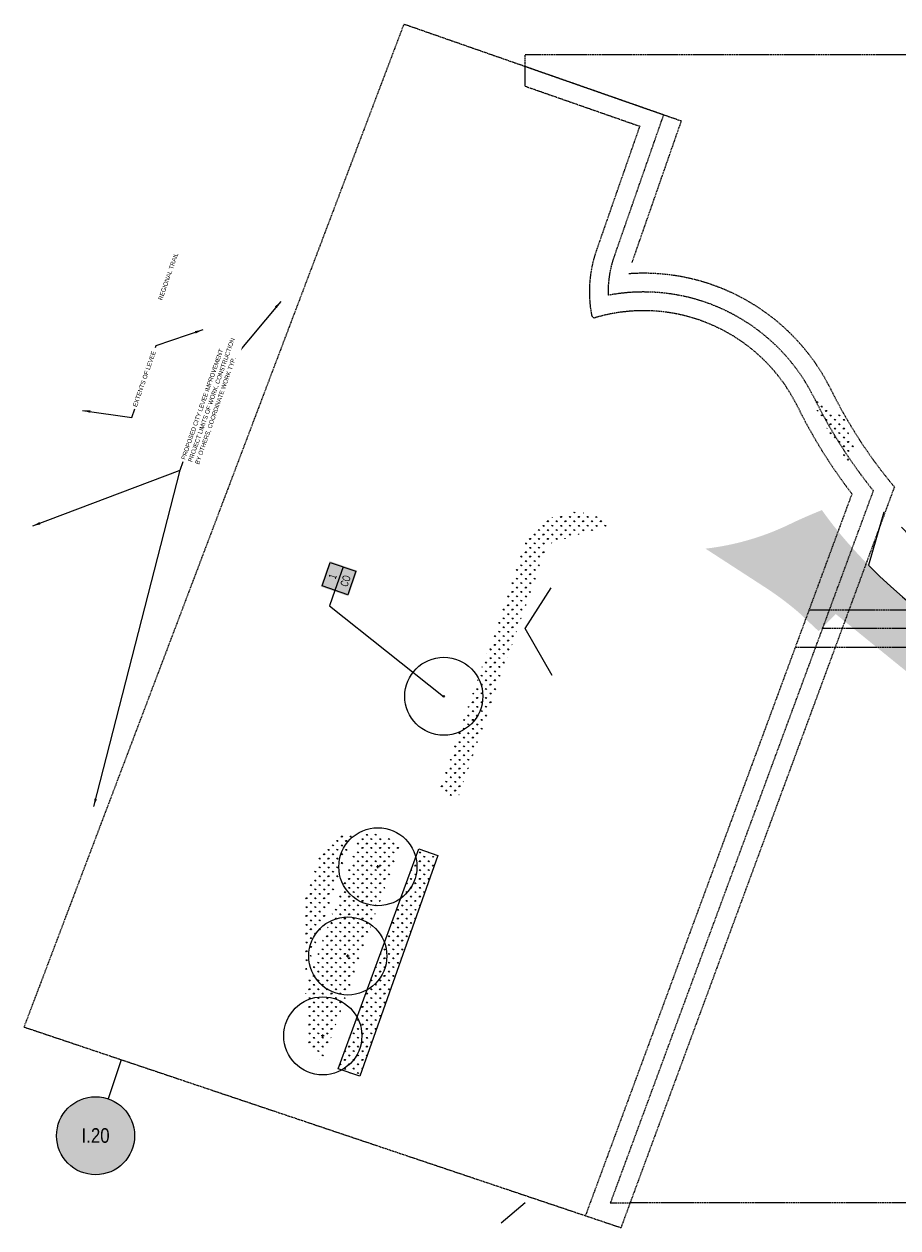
# Model space of a CAD drawing. Extents: x 1609557 to 1611883, y 574690 to 575242.
# Tile 1 of 43: x 1609557 to 1609836, y 574857 to 575242. Entities that reach past the tile are written whole.
import ezdxf
from ezdxf.enums import TextEntityAlignment as Align

# ---------------------------------------------------------------- set-up
doc = ezdxf.new("R2010")
doc.units = 0
doc.header["$MEASUREMENT"] = 0
doc.linetypes.add('HIDDEN', pattern=[0.375, 0.25, -0.125])
for name, color, linetype, lineweight in [('L-ANNO-KEYN', 2, 'Continuous', 25), ('L-ANNO-NOTE', 2, 'Continuous', 25), ('L-ANNO-NOTE-ROTATE', 2, 'Continuous', 25)]:
    doc.layers.add(name, color=color, linetype=linetype, lineweight=lineweight)
for name, color, linetype in [('L-ANNO-MACH', 7, 'HIDDEN'), ('L-ANNO-MACH-OVERALL', 7, 'HIDDEN'), ('L-PLAN-TREE-EX', 9, 'Continuous'), ('L-PLNT-SEED', 2, 'Continuous'), ('L-PLNT-TREE', 5, 'Continuous'), ('L-PLNT-TREE-PLAN', 7, 'Continuous'), ('L-STON', 3, 'Continuous')]:
    doc.layers.add(name, color=color, linetype=linetype)
doc.layers.add('L-ANNO-NPLT', color=8, linetype='Continuous', plot=False)
doc.layers.add('L-PLNT-NPLT', color=21, linetype='Continuous', plot=False)
doc.styles.add('RDG Standard', font='ARIALN.TTF')
doc.styles.add('RDG_Standard', font='ARIALN.TTF')
doc.styles.add('X-HLVM1S', font='ARIALN.TTF')
doc.dimstyles.new('RDG-ENG$7', dxfattribs={"dimscale": 12, "dimtxt": 0.09375, "dimasz": 0.125, "dimexe": 0.0625, "dimexo": 0.0625, "dimgap": 0.03125, "dimtad": 1, "dimlfac": 12, "dimzin": 3, "dimdsep": 46, "dimlunit": 4, "dimtxsty": 'RDG Standard', "dimblk": 'ARCHTICK', "dimcen": 0.0937, "dimclrd": 256, "dimclre": 256, "dimclrt": 256, "dimadec": 0, "dimazin": 0, "dimtfac": 0.75, "dimtofl": 0, "dimtmove": 0, "dimatfit": 3, "dimfxl": 1, "dimtolj": 1, "dimtzin": 0, "dimarcsym": 0})
pattern_1 = [(90, (0, 0), (-1.414213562, 1.414213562), [0.375, -2.453427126]), (45, (0, 0), (-1.414213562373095, 1.414213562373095), [0.375, -1.625]), (135, (0, 0), (-1.414213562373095, -1.414213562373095), [0.375, -1.625])]

# ---------------------------------------------------------------- blocks, each defined once
blk = doc.blocks.new('PLNT-TREE-DEC-VASE')
at = {"layer": 'L-PLNT-TREE-PLAN', "color": 0}
for p, q in [((0.01942078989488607, 0), (-0.01942078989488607, 0)), ((0, -0.01951114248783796), (0, 0.01951114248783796))]:
    blk.add_line(p, q, dxfattribs=at)
blk.add_circle((0, 0), 0.5, dxfattribs=at)
at = {"layer": 'L-PLNT-NPLT', "style": 'RDG_Standard'}
blk.add_attdef('KEY', (0.102445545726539, 0.1900547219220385), '', height=0.046875, dxfattribs=at)
at = {"layer": 'L-PLNT-NPLT', "style": 'RDG_Standard', "flags": 1}
for tag, p in [('BOTANICAL', (0.102445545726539, 0.1153563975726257)), ('SIZE', (0.102445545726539, -0.03404025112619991)), ('COMMON', (0.102445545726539, 0.04065807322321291)), ('CONDITION', (0.102445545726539, -0.1087385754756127)), ('NOTES', (0.102445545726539, -0.1834368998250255)), ('SORT', (0.102445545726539, -0.2581352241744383))]:
    blk.add_attdef(tag, p, '', height=0.046875, dxfattribs=at)
blk = doc.blocks.new('*U108')
at = {"true_color": 0xffffff}
blk.add_hatch(color=7, dxfattribs=at).paths.add_polyline_path([(0.1124388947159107, 0.2352818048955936), (0.5466388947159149, 0.2352818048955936), (0.5466388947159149, -0.2349535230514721), (0.1124388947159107, -0.2352818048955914)])
at = {"color": 3}
blk.add_lwpolyline([(0.12953889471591, 0.2178535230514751), (0.5295388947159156, 0.2178535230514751), (0.5295388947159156, -0.2178535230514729), (0.12953889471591, -0.2178535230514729)], close=True, dxfattribs=at)
for points in [[(0.12953889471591, 1.110223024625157e-15), (-0.1295388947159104, -1.110223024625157e-15), (-0.9016456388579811, -2.202410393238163)], [(0.5295388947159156, 1.110223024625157e-15), (0.12953889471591, 1.110223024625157e-15)]]:
    blk.add_lwpolyline(points, dxfattribs=at)
at = {"color": 1, "style": 'X-HLVM1S', "width": 0.8, "flags": 8}
for tag, p in [('PLANTNUMBER', (0.3295302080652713, 0.1089267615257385)), ('SPECIESTYPE', (0.3295302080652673, -0.1089267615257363))]:
    blk.add_attdef(tag, text='', height=0.125, dxfattribs=at).set_placement(p, align=Align.MIDDLE_CENTER)
blk = doc.blocks.new('PLNT-TREE-DEC-OVAL')
at = {"layer": 'L-PLNT-TREE-PLAN'}
h = blk.add_hatch(color=0, dxfattribs=at)
edge = h.paths.add_edge_path()
edge.add_arc((0, 0), 0.0093634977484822, 0, 360)
at = {"layer": 'L-PLNT-TREE-PLAN', "color": 0}
for radius in [0.5, 0.0093634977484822]:
    blk.add_circle((0, 0), radius, dxfattribs=at)
at = {"layer": 'L-PLNT-NPLT', "style": 'RDG_Standard'}
blk.add_attdef('KEY', (0.102445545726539, 0.1900547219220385), '', height=0.046875, dxfattribs=at)
at = {"layer": 'L-PLNT-NPLT', "style": 'RDG_Standard', "flags": 1}
for tag, p in [('BOTANICAL', (0.102445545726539, 0.1153563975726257)), ('SIZE', (0.102445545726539, -0.03404025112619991)), ('COMMON', (0.102445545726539, 0.04065807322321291)), ('CONDITION', (0.102445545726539, -0.1087385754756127)), ('NOTES', (0.102445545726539, -0.1834368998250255)), ('SORT', (0.102445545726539, -0.2581352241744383))]:
    blk.add_attdef(tag, p, '', height=0.046875, dxfattribs=at)
blk = doc.blocks.new('_ArchTick')
at = {"color": 0, "linetype": 'ByBlock', "const_width": 0.15}
blk.add_lwpolyline([(-0.5, -0.5), (0.5, 0.5)], dxfattribs=at)
blk = doc.blocks.new('*U166')
at = {"layer": 'L-ANNO-KEYN', "true_color": 0xffffff}
h = blk.add_hatch(color=7, dxfattribs=at)
edge = h.paths.add_edge_path()
edge.add_arc((4.158625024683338e-05, 0.0004720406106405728), 0.2500420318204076, 0, 360)
at = {"layer": 'L-ANNO-KEYN'}
blk.add_line((0.1634037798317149, 0.4859574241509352), (0.07967895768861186, 0.2369625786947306), dxfattribs=at)
blk.add_circle((0, 0), 0.25, dxfattribs=at)
at = {"layer": 'L-ANNO-KEYN', "style": 'X-HLVM1S', "flags": 8}
blk.add_attdef('SHEET#', text='', height=0.09375, dxfattribs=at).set_placement((-2.775557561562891e-17, 0.00144530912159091), align=Align.MIDDLE_CENTER)
blk = doc.blocks.new('viewports_Rebid')
at = {"layer": 'Defpoints'}
for points in [[(58.88617237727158, -35.96494757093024), (50.22745839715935, -20.91160278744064), (58.54493345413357, -7.846570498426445)], [(50.22745839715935, -204.9116027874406), (42.53072665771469, -211.3685690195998)]]:
    blk.add_lwpolyline(points, dxfattribs=at)
at = {"layer": 'L-ANNO-MACH'}
for points in [[(50.22745839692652, 159.2257682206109), (94.50186979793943, 143.7571431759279)], [(364.2274583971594, -20.91160278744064), (145.3571885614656, -20.91160278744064)], [(77.45932046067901, -204.9116027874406), (83.85479274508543, -204.9116027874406)]]:
    blk.add_lwpolyline(points, dxfattribs=at)
at = {"layer": 'L-ANNO-MACH', "flags": 128}
for points in [[(94.50186979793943, 143.7571431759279), (78.66930768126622, 98.31929844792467)], [(161.6685578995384, 23.29143395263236), (77.45932046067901, -204.9116027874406)]]:
    blk.add_lwpolyline(points, dxfattribs=at)
for points in [[(78.66930768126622, 98.31929844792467, 0.09333560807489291), (76.77060521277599, 85.87934658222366)], [(142.3991315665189, 53.70838429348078, 0.3330166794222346), (76.77060521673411, 85.87934658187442)], [(71.46715994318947, 79.518377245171, 0.4420481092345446), (72.72915740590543, 78.74684362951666)], [(142.4077580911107, 53.69107822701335, 0.05605717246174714), (161.6685578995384, 23.29143395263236, 0.05605717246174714)]]:
    blk.add_lwpolyline(points, format="xyb", dxfattribs=at)
at = {"layer": 'L-ANNO-MACH-OVERALL', "flags": 128}
for points in [[(-110.2834059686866, -148.6276119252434), (11.42221906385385, 172.7835700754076)], [(11.42221906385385, 172.7835700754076), (100.1661148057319, 141.77816526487)], [(86.86337550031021, 140.0702262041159), (73.0034147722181, 100.2935470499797)], [(100.1661148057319, 141.77816526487), (84.33520059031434, 96.34504984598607)], [(80.90186600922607, -212.9138940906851), (168.4882717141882, 24.44110836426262)], [(69.52283316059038, -209.0876803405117), (154.8777992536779, 22.22022667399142)], [(80.90186600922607, -212.9138940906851), (-110.2834059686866, -148.6276119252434)]]:
    blk.add_lwpolyline(points, dxfattribs=at)
at = {"layer": 'L-ANNO-MACH-OVERALL'}
for points in [[(50.22745839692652, 152.8701087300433), (50.22745839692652, 163.0883972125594), (370.2274583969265, 163.0883972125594), (370.2274583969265, -26.91160278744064), (136.7476553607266, -26.91160278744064)], [(50.22745839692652, 152.8701087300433), (86.86337550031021, 140.0702262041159)], [(141.1757771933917, -14.91160278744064), (370.2274583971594, -14.91160278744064), (370.2274583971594, -204.9116027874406), (83.85479274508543, -204.9116027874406)]]:
    blk.add_lwpolyline(points, dxfattribs=at)
at = {"layer": 'L-ANNO-MACH-OVERALL', "flags": 128}
for points in [[(73.00797879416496, 100.3065969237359, 0.132572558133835), (71.46715994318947, 79.518377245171)], [(147.7428502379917, 56.43687669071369, 0.3011495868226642), (83.33972197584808, 92.77346871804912)], [(137.055412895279, 50.97989189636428, 0.360055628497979), (72.72915740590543, 78.74684362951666)], [(147.8032359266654, 56.31573419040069, 0.06151935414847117), (168.4882717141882, 24.44110836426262, 0.06151935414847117)], [(137.0122802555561, 51.06642226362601, 0.05092591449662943), (154.8777992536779, 22.22022667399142, 0.05092591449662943)]]:
    blk.add_lwpolyline(points, format="xyb", dxfattribs=at)

msp = doc.modelspace()

# ---------------------------------------------------------------- hatches: boundary and pattern name
at = {"layer": 'L-STON'}
h = msp.add_hatch(dxfattribs=at)
h.set_pattern_fill('GRASS', color=256, scale=2)
h.set_pattern_definition(pattern_1)
edge = h.paths.add_edge_path()
edge.add_arc((1609962.481517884, 575198.6392479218), 171.7652093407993, 206.1949699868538, 214.2823598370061)
edge.add_line((1609820.556777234, 575101.8887692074), (1609820.697397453, 575102.7570763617))
edge.add_line((1609820.697397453, 575102.7570763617), (1609822.247374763, 575107.3986657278))
edge.add_line((1609822.247374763, 575107.3986657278), (1609820.443546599, 575111.8854898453))
edge.add_line((1609820.443546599, 575111.8854898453), (1609820.143256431, 575114.8267136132))
edge.add_line((1609820.143256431, 575114.8267136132), (1609818.137756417, 575117.3409221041))
edge.add_line((1609818.137756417, 575117.3409221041), (1609816.56769019, 575117.3409221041))
edge.add_line((1609816.56769019, 575117.3409221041), (1609811.65164534, 575120.9169399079))
edge.add_line((1609811.65164534, 575120.9169399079), (1609808.357089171, 575122.817433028))
h = msp.add_hatch(dxfattribs=at)
h.set_pattern_fill('GRASS', color=256, scale=2)
h.set_pattern_definition(pattern_1)
edge = h.paths.add_edge_path()
edge.add_arc((1610813.216045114, 574959.1414492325), 100.0040495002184, 216.1022558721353, 216.1817475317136)
edge.add_arc((1610656.820515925, 574844.9201608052), 93.66082483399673, 36.09956406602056, 36.18443933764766)
edge = h.paths.add_edge_path()
edge.add_line((1609968.687393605, 575012.2828954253), (1609968.102458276, 575016.2398957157))
edge.add_arc((1609954.034991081, 575193.683145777), 178.0000017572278, 253.0948772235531, 274.5328533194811, ccw=False)
edge.add_arc((1609954.034990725, 575193.6831440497), 178.0000000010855, 248.16826524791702, 253.0948771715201, ccw=False)
edge.add_arc((1609954.034990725, 575193.6831440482), 177.9999999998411, 238.03358010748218, 248.1682652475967, ccw=False)
edge.add_arc((1609954.034990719, 575193.6831440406), 177.9999999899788, 221.3720803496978, 238.033580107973, ccw=False)
edge.add_arc((1609916.37045134, 575160.5099906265), 127.809606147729, 215.3124549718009, 221.3720803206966, ccw=False)
edge.add_arc((1609869.584878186, 574941.4546373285), 156.1524184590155, 111.6098876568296, 115.6512929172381)
edge.add_arc((1609765.242331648, 575157.5691477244), 83.83367074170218, 276.5399601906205, 295.99620355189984, ccw=False)
edge.add_line((1609774.790663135, 575074.2810110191), (1609793.91872741, 575061.8659131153))
edge.add_arc((1609739.119560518, 574977.4969385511), 100.6035414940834, 49.28011877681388, 56.9955511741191, ccw=False)
edge.add_line((1609804.749430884, 575053.7451691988), (1609811.023914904, 575047.8491104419))
edge.add_line((1609811.023914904, 575047.8491104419), (1609816.541248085, 575053.3064861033))
edge.add_line((1609816.541248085, 575053.3064861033), (1609888.084439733, 574995.2144768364))
edge.add_line((1609888.084439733, 574995.2144768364), (1609902.420042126, 574989.8289895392))
edge.add_line((1609902.420042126, 574989.8289895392), (1609897.395630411, 575009.8454450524))
edge.add_arc((1609904.28674102, 575010.7120738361), 6.94539062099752, 101.69690295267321, 187.1679094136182, ccw=False)
edge.add_arc((1609948.778174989, 575178.4044143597), 167.3102986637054, 254.0774575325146, 276.8341494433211)
h = msp.add_hatch(dxfattribs=at)
h.set_pattern_fill('GRASS', color=256, scale=2)
h.set_pattern_definition(pattern_1)
edge = h.paths.add_edge_path()
edge.add_arc((1609733.182567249, 575067.9812487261), 17.93770920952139, 61.39788446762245, 161.1648801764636)
edge.add_line((1609716.20539461, 575073.7723644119), (1609696.794785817, 575017.691578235))
edge.add_line((1609696.794785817, 575017.691578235), (1609689.324424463, 574996.1170043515))
edge.add_line((1609689.324424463, 574996.1170043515), (1609695.394500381, 574994.0467543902))
edge.add_line((1609695.394500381, 574994.0467543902), (1609720.988880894, 575066.6117145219))
edge.add_arc((1609795.177825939, 575045.460999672), 77.14500829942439, 157.0559534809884, 164.087544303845, ccw=False)
edge.add_arc((1609824.05169825, 574786.5367593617), 305.7824075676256, 105.061064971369, 109.0718754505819, ccw=False)
edge.add_line((1609744.594638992, 575081.8153676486), (1609741.769784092, 575083.7299349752))
h = msp.add_hatch(dxfattribs=at)
h.set_pattern_fill('GRASS', color=256, scale=2)
h.set_pattern_definition([(90, (-15.09477739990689, 3.668370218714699), (-1.414213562, 1.414213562), [0.375, -2.453427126]), (45, (-15.09477739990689, 3.668370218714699), (-1.414213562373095, 1.414213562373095), [0.375, -1.625]), (135, (-15.09477739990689, 3.668370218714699), (-1.414213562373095, -1.414213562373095), [0.375, -1.625])])
edge = h.paths.add_edge_path()
edge.add_line((1609646.784302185, 574938.6548710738), (1609662.264771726, 574983.8225428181))
edge.add_arc((1609664.352000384, 574969.2503239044), 14.72094044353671, 98.15122879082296, 160.6546532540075)
edge.add_line((1609650.462217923, 574974.1268011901), (1609646.962180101, 574964.023690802))
edge.add_arc((1609655.938776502, 574960.9139131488), 9.499999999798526, 160.8922922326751, 180.8922922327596)
edge.add_line((1609646.439928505, 574960.7659714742), (1609646.784302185, 574938.6548710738))
h = msp.add_hatch(dxfattribs=at)
h.set_pattern_fill('GRASS', color=256, scale=2)
h.set_pattern_definition(pattern_1)
edge = h.paths.add_edge_path()
edge.add_line((1609647.143782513, 574915.573822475), (1609651.945, 574909.48))
edge.add_line((1609651.945, 574909.48), (1609677.359549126, 574980.1541725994))
edge.add_line((1609677.359549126, 574980.1541725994), (1609667.869199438, 574983.3987361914))
edge.add_arc((1609664.163338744, 574969.3802984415), 14.50000001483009, 75.19224595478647, 88.40673975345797)
edge.add_line((1609664.56649752, 574983.8746926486), (1609646.775119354, 574933.0816697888))
edge.add_line((1609646.775119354, 574933.0816697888), (1609647.143782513, 574915.573822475))
h = msp.add_hatch(dxfattribs=at)
h.set_pattern_fill('GRASS', color=256, scale=2)
h.set_pattern_definition(pattern_1)
h.paths.add_polyline_path([(1609683.01533785, 574978.1071090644), (1609689.024823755, 574975.9875038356), (1609664.069023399, 574905.2330404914), (1609657.191, 574907.576)])

# ---------------------------------------------------------------- linework, layer by layer
at = {"layer": 'L-ANNO-NPLT'}
msp.add_lwpolyline([(1609831.877978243, 575085.9234201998), (1609826.998214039, 575069.0009184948, 0.2239863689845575), (1609969.438687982, 575016.3508962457), (1609999.634312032, 575021.6229746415, 0.1000221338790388), (1610062.863875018, 575052.8276367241), (1610053.408584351, 575065.6933611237, -0.008043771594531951), (1610052.736496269, 575065.2229836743, -0.3815580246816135), (1609837.515876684, 575081.1438044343, -0.3815580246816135)], format="xyb", dxfattribs=at)
at = {"layer": 'L-PLNT-SEED'}
msp.add_lwpolyline([(1609683.01533785, 574978.1071090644), (1609689.024823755, 574975.9875038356), (1609664.069023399, 574905.2330404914), (1609657.191, 574907.576)], close=True, dxfattribs=at)

# ---------------------------------------------------------------- block references
at = {"layer": 'L-ANNO-MACH-OVERALL', "xscale": 50, "yscale": 50, "zscale": 50}
msp.add_blockref('*U166', (1609579.466398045, 574886.1905127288), dxfattribs=at).add_auto_attribs({'SHEET#': 'I.20'})
at = {"layer": 'L-ANNO-NOTE'}
ref = msp.add_blockref('*U108', (1609655.259284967, 575058.4442727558), dxfattribs=dict(at, xscale=20, yscale=20, zscale=20, rotation=70.8210840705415))
ref.add_attrib('PLANTNUMBER', '1', dxfattribs={"layer": '0', "color": 1, "height": 2.5, "rotation": 70.82108406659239, "style": 'X-HLVM1S', "width": 0.8}).set_placement((1609655.366803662, 575065.3847712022), align=Align.MIDDLE_CENTER)
ref.add_attrib('SPECIESTYPE', 'CO', dxfattribs={"layer": '0', "color": 1, "height": 2.5, "rotation": 70.82108406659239, "style": 'X-HLVM1S', "width": 0.8}).set_placement((1609659.482045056, 575063.9533903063), align=Align.MIDDLE_CENTER)
at = {"layer": 'L-PLAN-TREE-EX', "xscale": 25, "yscale": 25, "zscale": 25}
for p in [(1609669.869078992, 574972.3696573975), (1609660.236899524, 574943.767953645), (1609652.229094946, 574918.1786277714)]:
    msp.add_blockref('PLNT-TREE-DEC-VASE', p, dxfattribs=at)
at = {"layer": 'L-PLNT-TREE', "xscale": 25, "yscale": 25, "zscale": 25}
msp.add_blockref('PLNT-TREE-DEC-OVAL', (1609690.98578276, 575026.9713384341), dxfattribs=at)

# ---------------------------------------------------------------- texts
at = {"layer": 'L-ANNO-NOTE-ROTATE', "insert": (1609599.474759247, 575154.2069188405), "char_height": 1.4, "attachment_point": 1, "rotation": 70.89229223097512, "style": 'RDG Standard', "bg_fill": 3, "box_fill_scale": 1.5, "bg_fill_color": 256, "bg_fill_transparency": 0}
msp.add_mtext('\\A1;REGIONAL TRAIL', dxfattribs=at)

# ---------------------------------------------------------------- leaders
at = {"layer": 'L-ANNO-NOTE-ROTATE'}
for points in [[(1609638.772516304, 575153.4764464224), (1609623.502877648, 575135.2472944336), (1609622.524864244, 575132.4241885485)], [(1609578.868539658, 574991.667253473), (1609606.5461459, 575099.4187141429), (1609607.524159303, 575102.241820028)]]:
    msp.add_leader(points, dimstyle='RDG-ENG$7', override={"dimscale": 20, "dimgap": 0.03125, "dimtad": 0}, dxfattribs=at)
at = {"layer": 'L-ANNO-NOTE-ROTATE', "annotation_type": 0, "has_hookline": 1, "hookline_direction": 0}
for points, text_width, horizontal_direction in [([(1609559.317428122, 575081.5486491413), (1609606.5461459, 575099.4187141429), (1609607.524159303, 575102.241820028)], 34.75934515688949, (0.3273450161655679, 0.9449048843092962, 0)), ([(1609575.314418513, 575118.5658934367), (1609591.028336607, 575116.2871025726), (1609592.00635001, 575119.1102084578)], 15.47257844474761, (0.3273450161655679, 0.944904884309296, 0))]:
    msp.add_leader(points, dimstyle='RDG-ENG$7', override={"dimscale": 20, "dimgap": 0.03125, "dimtad": 0}, dxfattribs=dict(at, text_width=text_width, horizontal_direction=horizontal_direction))

# ---------------------------------------------------------------- next in the draw order: texts
at = {"layer": 'L-ANNO-NOTE-ROTATE', "insert": (1609606.842901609, 575103.1392715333), "char_height": 1.4, "attachment_point": 1, "rotation": 70.89229223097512, "style": 'RDG Standard', "bg_fill": 3, "box_fill_scale": 1.5, "bg_fill_color": 256, "bg_fill_transparency": 0}
msp.add_mtext('\\A1;PROPOSED CITY LEVEE IMPROVEMENT\\PPROJECT LIMITS OF WORK, CONSTRUCTION\\PBY OTHERS, COORDINATE WORK TYP. ', dxfattribs=at)

# ---------------------------------------------------------------- next in the draw order: leaders
at = {"layer": 'L-ANNO-NOTE-ROTATE'}
msp.add_leader([(1609613.784867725, 575144.3969223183), (1609598.750422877, 575139.2747563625), (1609597.772409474, 575136.4516504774)], dimstyle='RDG-ENG$7', override={"dimscale": 20, "dimgap": 0.03125, "dimtad": 0}, dxfattribs=at)

# ---------------------------------------------------------------- next in the draw order: texts
at = {"layer": 'L-ANNO-NOTE-ROTATE', "insert": (1609591.325092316, 575120.0076599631), "char_height": 1.4, "attachment_point": 1, "rotation": 70.89229223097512, "style": 'RDG Standard', "bg_fill": 3, "box_fill_scale": 1.5, "bg_fill_color": 256, "bg_fill_transparency": 0}
msp.add_mtext('\\A1;EXTENTS OF LEVEE ', dxfattribs=at)

# ---------------------------------------------------------------- next in the draw order: block references
at = {"layer": 'L-ANNO-MACH'}
msp.add_blockref('viewports_Rebid', (1609666.84857738, 575069.5637974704), dxfattribs=at)

doc.saveas('drawing.dxf')
